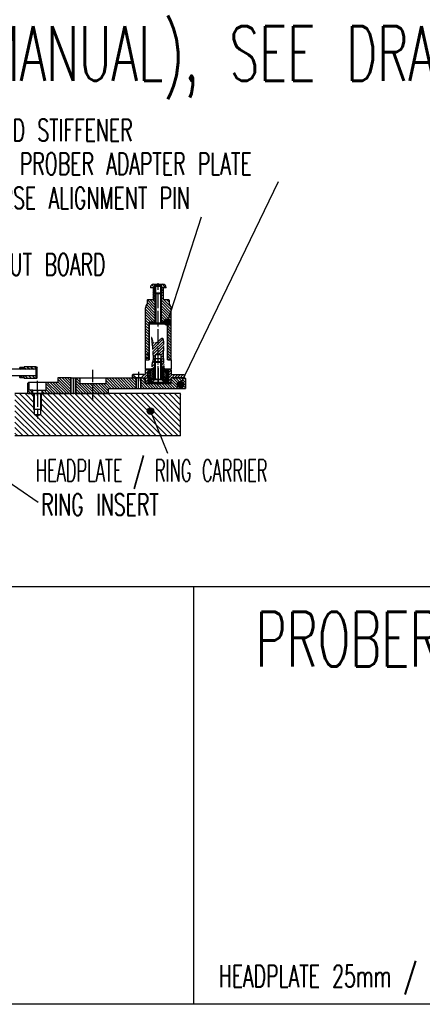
# Model space of a CAD drawing. Extents: x -1765 to 4890, y -3431 to 1272.
# Tile 57 of 189: x 267 to 575, y -2940 to -2185. Entities that reach past the tile are written whole.
import ezdxf

# ---------------------------------------------------------------- set-up
doc = ezdxf.new("R2010")
doc.units = 0
doc.linetypes.add('DASHED', pattern=[15, 7, -8])
doc.linetypes.add('DOT_CENTER', pattern=[14, 12, -1, 0, -1])
doc.layers.get('0').update_dxf_attribs({"linetype": 'CONTINUOUS'})
doc.layers.add('1', color=7, linetype='CONTINUOUS')
doc.styles.add('CONVERTER_2', font='txt.shx', dxfattribs={"width": 0.63})
doc.styles.add('CONVERTER_3', font='txt.shx', dxfattribs={"width": 0.54})
doc.dimstyles.get("Standard").update_dxf_attribs({"dimtxt": 0.18, "dimasz": 0.18, "dimexe": 0.18, "dimexo": 0.0625, "dimgap": 0.09, "dimtad": 0, "dimtih": 1, "dimtoh": 1, "dimdec": 4, "dimzin": 0, "dimtxsty": 'STANDARD', "dimcen": 0.09, "dimazin": 3, "dimtfac": 1, "dimtdec": 4, "dimtofl": 0, "dimtmove": 0, "dimatfit": 3, "dimtolj": 1, "dimtzin": 0})
pattern_1 = [(-45, (2e-12, 350), (1.4142136, 1.4142136), [])]
pattern_2 = [(45, (2e-12, 350), (-0.70710678, 0.70710678), [])]
pattern_3 = [(135, (0, 400), (-1.0606602, -1.0606602), [])]
pattern_4 = [(135, (0, 400), (-0.70710678, -0.70710678), [])]
pattern_5 = [(45, (0, 400), (-0.56568542, 0.56568542), [])]
pattern_6 = [(45, (-131.211, 280.6721), (-0.70710678, 0.70710678), [])]
pattern_7 = [(45, (35.6448, 151.788), (-1.0606602, 1.0606602), [])]
pattern_8 = [(45, (-281.806, 299.6412), (-1.0606602, 1.0606602), [])]

# ---------------------------------------------------------------- blocks, each defined once
blk = doc.blocks.new('TEL', base_point=(460.314, -2926.795))
at = {"layer": '1', "color": 1, "style": 'CONVERTER_2', "width": 0.63}
blk.add_text('HEADPLATE 25mm / 40mm THICK', height=16.8, dxfattribs=at).set_placement((419.314, -2926.795))
blk = doc.blocks.new('TEXT__62', base_point=(-2000, -2800))
at = {"layer": '1', "color": 1, "linetype": 'CONTINUOUS'}
for p, q in [((3700, -2620), (-700, -2620)), ((4800, -2620), (400, -2620))]:
    blk.add_line(p, q, dxfattribs=at)
at = {"layer": '1', "color": 7, "linetype": 'CONTINUOUS'}
for p, q in [((400, -2620), (400, -2940)), ((400, -2940), (-700, -2940)), ((2500, -2940), (400, -2940))]:
    blk.add_line(p, q, dxfattribs=at)
at = {"layer": '1', "color": 7, "style": 'CONVERTER_2', "width": 0.63}
for s, p in [('Z-STACK INFORMATION FOR 9.5" WPI (AUTO & MANUAL), SEE DRAWINGS:', (-652.36, -2231.98)), ('PROBER SPECIFIC Z-STACK INFORMATION:', (447.64, -2680.98))]:
    blk.add_text(s, height=42, dxfattribs=at).set_placement(p)
at = {"layer": '1', "color": 7, "insert": (-652.36, -2751.98), "char_height": 42, "attachment_point": 7, "style": 'CONVERTER_2'}
blk.add_mtext('PROBER SPECIFIC Z-STACK INFORMATION:\\PNOT YET AVAILABLE', dxfattribs=at)
blk = doc.blocks.new('HEADPLATE_TSK__104', base_point=(-330.17, -2504.25))
at = {"layer": '1', "linetype": 'CONTINUOUS'}
h = blk.add_hatch(dxfattribs=at)
h.set_pattern_fill('USER', color=1, scale=3, angle=135, pattern_type=0)
h.set_pattern_definition([(135, (0, 400), (-2.1213203, -2.1213203), [])])
h.paths.add_polyline_path([(263.17, -2471.75), (278, -2471.75), (278, -2487.75), (280.5, -2488.55), (283, -2487.75), (283, -2471.75), (390.17, -2471.75), (390.17, -2504.25), (263.17, -2504.25)])
at = {"color": 1, "linetype": 'CONTINUOUS'}
for p, q in [((278, -2471.75), (263.17, -2471.75)), ((283, -2471.75), (278, -2471.75)), ((390.17, -2471.75), (283, -2471.75)), ((390.17, -2504.25), (390.17, -2471.75)), ((390.17, -2504.25), (263.17, -2504.25))]:
    blk.add_line(p, q, dxfattribs=at)
at = {"layer": '1', "color": 1, "linetype": 'CONTINUOUS'}
for p, q in [((277.5, -2471.75), (277.5, -2483.75)), ((278, -2471.75), (278, -2487.75)), ((283, -2487.75), (283, -2471.75)), ((283.5, -2483.75), (283.5, -2471.75)), ((277.5, -2483.75), (283.5, -2483.75)), ((278, -2487.75), (283, -2487.75)), ((278, -2487.75), (280.5, -2488.55)), ((280.5, -2488.55), (283, -2487.75))]:
    blk.add_line(p, q, dxfattribs=at)
at = {"layer": '1', "color": 1, "linetype": 'DOT_CENTER'}
blk.add_line((280.5, -2469.87), (280.5, -2490.87), dxfattribs=at)
blk = doc.blocks.new('E7018FA__105', base_point=(-94.81, -2451.75))
blk.add_blockref('HEADPLATE_TSK__104', (-330.17, -2504.25))
blk = doc.blocks.new('BEARING_HK0509__189', base_point=(270.3, -2460.15))
at = {"linetype": 'CONTINUOUS'}
h = blk.add_hatch(dxfattribs=at)
h.set_pattern_fill('USER', color=5, scale=2, angle=-45, pattern_type=0)
h.set_pattern_definition(pattern_1)
h.paths.add_polyline_path([(270.3, -2452.85), (270.3, -2451.85), (270.3, -2451.15), (279.3, -2451.15), (279.3, -2451.35), (279.3, -2453.15), (270.3, -2453.15)])
h = blk.add_hatch(dxfattribs=at)
h.set_pattern_fill('USER', color=5, scale=2, angle=-45, pattern_type=0)
h.set_pattern_definition(pattern_1)
h.paths.add_polyline_path([(270.3, -2460.15), (270.3, -2459.45), (270.3, -2458.45), (270.3, -2458.15), (279.3, -2458.15), (279.3, -2459.95), (279.3, -2460.15), (270.8, -2460.15)])
at = {"color": 5, "linetype": 'CONTINUOUS'}
for p, q in [((279.3, -2451.15), (270.3, -2451.15)), ((270.3, -2451.15), (270.3, -2451.85)), ((270.3, -2452.85), (270.3, -2451.85)), ((270.3, -2453.15), (270.3, -2452.85)), ((279.3, -2453.15), (270.3, -2453.15)), ((279.3, -2451.15), (279.3, -2451.35)), ((279.3, -2451.35), (279.3, -2453.15)), ((270.3, -2458.45), (270.3, -2458.15)), ((279.3, -2458.15), (270.3, -2458.15)), ((270.3, -2459.45), (270.3, -2458.45)), ((270.3, -2459.45), (270.3, -2460.15)), ((270.8, -2460.15), (270.3, -2460.15)), ((279.3, -2460.15), (270.8, -2460.15)), ((279.3, -2458.15), (279.3, -2459.95)), ((279.3, -2459.95), (279.3, -2460.15))]:
    blk.add_line(p, q, dxfattribs=at)
blk = doc.blocks.new('24791-0S111__190', base_point=(267, -2459.65))
at = {"linetype": 'CONTINUOUS'}
h = blk.add_hatch(dxfattribs=at)
h.set_pattern_fill('USER', color=3, angle=45, pattern_type=0)
h.set_pattern_definition(pattern_2)
h.paths.add_polyline_path([(267.2, -2453.05), (267, -2452.85), (267, -2451.85), (267.2, -2451.65), (270.1, -2451.65), (270.3, -2451.85), (270.3, -2452.85), (270.1, -2453.05)])
h = blk.add_hatch(dxfattribs=at)
h.set_pattern_fill('USER', color=3, angle=45, pattern_type=0)
h.set_pattern_definition(pattern_2)
h.paths.add_polyline_path([(267.2, -2459.65), (267, -2459.45), (267, -2458.45), (267.2, -2458.25), (270.1, -2458.25), (270.3, -2458.45), (270.3, -2459.45), (270.1, -2459.65)])
at = {"color": 3, "linetype": 'CONTINUOUS'}
for p, q in [((267.2, -2451.65), (267, -2451.85)), ((267, -2452.85), (267, -2451.85)), ((267, -2452.85), (267.2, -2453.05)), ((267, -2453.15), (267, -2452.85)), ((270.1, -2451.65), (267.2, -2451.65)), ((270.1, -2453.05), (267.2, -2453.05)), ((267.2, -2453.05), (267.2, -2453.15)), ((270.1, -2451.65), (270.3, -2451.85)), ((270.3, -2452.85), (270.1, -2453.05)), ((270.1, -2453.05), (270.1, -2453.15)), ((270.3, -2452.85), (270.3, -2451.85)), ((270.3, -2453.15), (270.3, -2452.85)), ((267, -2458.45), (267, -2458.15)), ((267, -2458.45), (267.2, -2458.25)), ((267, -2459.45), (267, -2458.45)), ((267.2, -2459.65), (267, -2459.45)), ((267.2, -2458.15), (267.2, -2458.25)), ((270.1, -2458.25), (267.2, -2458.25)), ((270.1, -2459.65), (267.2, -2459.65)), ((270.1, -2458.15), (270.1, -2458.25)), ((270.3, -2458.45), (270.1, -2458.25)), ((270.1, -2459.65), (270.3, -2459.45)), ((270.3, -2458.45), (270.3, -2458.15)), ((270.3, -2459.45), (270.3, -2458.45))]:
    blk.add_line(p, q, dxfattribs=at)
blk = doc.blocks.new('E2812-23753-0__191', base_point=(254.3, -2459.95))
at = {"color": 2, "linetype": 'CONTINUOUS'}
for p, q in [((261.97, -2453.15), (259.3, -2453.15)), ((259.3, -2453.65), (259.3, -2453.15)), ((266.8, -2453.15), (261.97, -2453.15)), ((267, -2453.15), (266.8, -2453.15)), ((270.3, -2453.15), (267, -2453.15)), ((279.3, -2453.15), (270.3, -2453.15)), ((279.3, -2451.35), (280, -2451.35)), ((279.3, -2451.35), (279.3, -2453.15)), ((280, -2451.35), (280.3, -2451.65)), ((280.3, -2459.65), (280.3, -2451.65)), ((254.8, -2453.65), (254.3, -2454.15)), ((254.3, -2457.15), (254.3, -2454.15)), ((254.8, -2457.65), (254.3, -2457.15)), ((258.5, -2453.65), (254.8, -2453.65)), ((258.5, -2457.65), (254.8, -2457.65)), ((259.3, -2458.15), (259.3, -2457.65)), ((261.97, -2458.15), (259.3, -2458.15)), ((266.8, -2458.15), (261.97, -2458.15)), ((267, -2458.15), (266.8, -2458.15)), ((270.3, -2458.15), (267, -2458.15)), ((279.3, -2458.15), (270.3, -2458.15)), ((279.3, -2458.15), (279.3, -2459.95)), ((279.3, -2459.95), (280, -2459.95)), ((280, -2459.95), (280.3, -2459.65))]:
    blk.add_line(p, q, dxfattribs=at)
for centre, start, end in [((258.9, -2453.65), 180, 0), ((258.9, -2457.65), 0, 180)]:
    blk.add_arc(centre, 0.4, start, end, dxfattribs=at)
at = {"layer": '1', "color": 2, "linetype": 'CONTINUOUS'}
for p, q in [((279.3, -2453.15), (279.3, -2458.15)), ((280, -2459.95), (280, -2451.35)), ((258.5, -2454.15), (254.3, -2454.15)), ((258.5, -2457.15), (254.3, -2457.15)), ((254.8, -2453.65), (254.8, -2457.65)), ((258.5, -2454.15), (258.5, -2453.65)), ((258.5, -2457.15), (258.5, -2454.15)), ((258.5, -2457.65), (258.5, -2457.15)), ((259.3, -2453.65), (259.3, -2457.65))]:
    blk.add_line(p, q, dxfattribs=at)
blk = doc.blocks.new('23796-0S111__192', base_point=(-60.9, -2450.75))
at = {"color": 7, "linetype": 'CONTINUOUS'}
for p, q in [((-75.98, -2448.95), (-73, -2448.95)), ((-73, -2449.05), (-73, -2448.95)), ((-73, -2450.75), (-73, -2449.05)), ((-71.4, -2449.05), (-73, -2449.05)), ((-62.2, -2450.25), (-62.4, -2450.25)), ((-61.5, -2450.25), (-61.5, -2450.75)), ((-61.1, -2450.25), (-61.5, -2450.25)), ((-61.1, -2450.25), (-61.1, -2450.75)), ((-61.1, -2450.25), (-60.9, -2450.45)), ((-60.9, -2450.75), (-60.9, -2450.45))]:
    blk.add_line(p, q, dxfattribs=at)
at = {"color": 7, "linetype": 'DASHED'}
for p, q in [((-71.4, -2449.05), (-71.4, -2450.25)), ((-71.4, -2450.25), (-71.4, -2450.75)), ((-62.2, -2450.25), (-62.2, -2450.75))]:
    blk.add_line(p, q, dxfattribs=at)
blk = doc.blocks.new('BEARING_HK0509__193', base_point=(-62.4, -2450.75))
at = {"color": 7, "linetype": 'CONTINUOUS'}
for p, q in [((-71.4, -2448.85), (-71.4, -2449.05)), ((-71.4, -2449.05), (-71.4, -2450.25)), ((-71.4, -2450.25), (-71.4, -2450.75)), ((-70.8, -2448.25), (-70.8, -2450.75)), ((-63, -2448.25), (-70.8, -2448.25)), ((-63, -2448.25), (-63, -2450.75)), ((-62.4, -2448.85), (-62.4, -2450.75))]:
    blk.add_line(p, q, dxfattribs=at)
for centre, start, end in [((-70.8, -2448.85), 90, 180), ((-63, -2448.85), 0, 90)]:
    blk.add_arc(centre, 0.6, start, end, dxfattribs=at)
blk = doc.blocks.new('WASHER1__194', base_point=(-61.6, -2450.75))
at = {"color": 7, "linetype": 'CONTINUOUS'}
for p, q in [((-62.2, -2449.1), (-62.2, -2450.25)), ((-62.2, -2449.1), (-61.6, -2449.1)), ((-62.2, -2450.25), (-62.2, -2450.75)), ((-61.6, -2449.1), (-61.6, -2450.75))]:
    blk.add_line(p, q, dxfattribs=at)
blk = doc.blocks.new('BEARING_ASSY2_6__195', base_point=(-60.9, -2450.75))
for name, p in [('23796-0S111__192', (-60.9, -2450.75)), ('BEARING_HK0509__193', (-62.4, -2450.75)), ('WASHER1__194', (-61.6, -2450.75))]:
    blk.add_blockref(name, p)
blk = doc.blocks.new('WASHER1__196', base_point=(122.2, -2450.75))
at = {"color": 7, "linetype": 'CONTINUOUS'}
for p, q in [((122.2, -2449.1), (121.6, -2449.1)), ((121.6, -2450.75), (121.6, -2449.1)), ((122.2, -2450.25), (122.2, -2449.1)), ((122.2, -2450.75), (122.2, -2450.25))]:
    blk.add_line(p, q, dxfattribs=at)
blk = doc.blocks.new('23796-0S111__197', base_point=(148.5, -2450.75))
at = {"color": 7, "linetype": 'CONTINUOUS'}
for p, q in [((121.1, -2450.25), (120.9, -2450.45)), ((120.9, -2450.45), (120.9, -2450.75)), ((121.1, -2450.75), (121.1, -2450.25)), ((121.1, -2450.25), (121.5, -2450.25)), ((121.5, -2450.75), (121.5, -2450.25)), ((122.2, -2450.25), (122.4, -2450.25)), ((131.4, -2449.05), (133, -2449.05)), ((133, -2449.05), (133, -2448.95)), ((133, -2450.75), (133, -2449.05))]:
    blk.add_line(p, q, dxfattribs=at)
at = {"color": 7, "linetype": 'DASHED'}
for p, q in [((122.2, -2450.75), (122.2, -2450.25)), ((131.4, -2450.25), (131.4, -2449.05)), ((131.4, -2450.75), (131.4, -2450.25))]:
    blk.add_line(p, q, dxfattribs=at)
blk = doc.blocks.new('BEARING_HK0509__198', base_point=(131.4, -2450.75))
at = {"color": 7, "linetype": 'CONTINUOUS'}
for p, q in [((122.4, -2450.75), (122.4, -2448.85)), ((123, -2450.75), (123, -2448.25)), ((123, -2448.25), (130.8, -2448.25)), ((130.8, -2450.75), (130.8, -2448.25)), ((131.4, -2449.05), (131.4, -2448.85)), ((131.4, -2450.25), (131.4, -2449.05)), ((131.4, -2450.75), (131.4, -2450.25))]:
    blk.add_line(p, q, dxfattribs=at)
for centre, start, end in [((123, -2448.85), 90, 180), ((130.8, -2448.85), 0, 90)]:
    blk.add_arc(centre, 0.6, start, end, dxfattribs=at)
blk = doc.blocks.new('BEARING_ASSY2_1__199', base_point=(148.5, -2450.75))
for name, p in [('23796-0S111__197', (148.5, -2450.75)), ('WASHER1__196', (122.2, -2450.75)), ('BEARING_HK0509__198', (131.4, -2450.75))]:
    blk.add_blockref(name, p)
blk = doc.blocks.new('BEARINGS__200', base_point=(280.3, -2460.15))
for name, p in [('BEARING_ASSY2_6__195', (-60.9, -2450.75)), ('BEARING_ASSY2_1__199', (148.5, -2450.75)), ('E2812-23753-0__191', (254.3, -2459.95)), ('24791-0S111__190', (267, -2459.65)), ('BEARING_HK0509__189', (270.3, -2460.15))]:
    blk.add_blockref(name, p)
blk = doc.blocks.new('SMALLPARTS__201', base_point=(280.3, -2466.45))
blk.add_blockref('BEARINGS__200', (280.3, -2460.15))
blk = doc.blocks.new('E7018-64104', base_point=(-220.3, -2466.45))
blk.add_blockref('SMALLPARTS__201', (280.3, -2466.45))
blk = doc.blocks.new('STIFF_ASSY_DUTBD_512', base_point=(-220.3, -2466.45))
blk.add_blockref('E7018-64104', (-220.3, -2466.45))
blk = doc.blocks.new('E7018C_512_ASSY__202', base_point=(-220.3, -2519.75))
for name, p in [('E7018FA__105', (-94.81, -2451.75)), ('STIFF_ASSY_DUTBD_512', (-220.3, -2466.45))]:
    blk.add_blockref(name, p)
blk = doc.blocks.new('SEC1__203', base_point=(-220.3, -2519.75))
blk.add_blockref('E7018C_512_ASSY__202', (-220.3, -2519.75))
blk = doc.blocks.new('SV__224', base_point=(378, -2442.99))
at = {"layer": '1', "linetype": 'CONTINUOUS'}
h = blk.add_hatch(dxfattribs=at)
h.set_pattern_fill('USER', color=4, scale=1.5, angle=135, pattern_type=0)
h.set_pattern_definition(pattern_3)
h.paths.add_polyline_path([(287, -2463.25), (296, -2463.25), (296, -2459.75), (306, -2459.75), (306, -2471.75), (284, -2471.75), (284, -2469.25), (287, -2469.25)])
h = blk.add_hatch(dxfattribs=at)
h.set_pattern_fill('USER', color=4, scale=1.5, angle=135, pattern_type=0)
h.set_pattern_definition(pattern_3)
h.paths.add_polyline_path([(306, -2459.75), (306.35, -2459.75), (306.35, -2471.75), (306, -2471.75)])
h = blk.add_hatch(dxfattribs=at)
h.set_pattern_fill('USER', color=4, scale=1.5, angle=135, pattern_type=0)
h.set_pattern_definition(pattern_3)
h.paths.add_polyline_path([(309.65, -2459.75), (310, -2459.75), (310, -2471.75), (309.65, -2471.75)])
h = blk.add_hatch(dxfattribs=at)
h.set_pattern_fill('USER', color=4, scale=1.5, angle=135, pattern_type=0)
h.set_pattern_definition(pattern_3)
h.paths.add_polyline_path([(310, -2471.75), (335, -2471.75), (335, -2467.75), (356.35, -2467.75), (356.35, -2459.75), (333, -2459.75), (333, -2463.95), (313, -2463.95), (313, -2459.75), (310, -2459.75)])
h = blk.add_hatch(dxfattribs=at)
h.set_pattern_fill('USER', color=4, scale=1.5, angle=135, pattern_type=0)
h.set_pattern_definition(pattern_3)
h.paths.add_polyline_path([(359.65, -2467.75), (394, -2467.75), (394, -2460.25), (393.5, -2459.75), (383, -2459.75), (383, -2463.95), (363, -2463.95), (363, -2459.75), (359.65, -2459.75)])
h = blk.add_hatch(dxfattribs=at)
h.set_pattern_fill('USER', color=4, scale=1.5, angle=135, pattern_type=0)
h.set_pattern_definition(pattern_3)
h.paths.add_polyline_path([(274, -2469.25), (277, -2469.25), (277, -2471.75), (273, -2471.75), (273, -2463.75), (273.5, -2463.25), (274, -2463.25)])
at = {"layer": '1', "color": 4, "linetype": 'CONTINUOUS'}
for p, q in [((306, -2459.75), (296, -2459.75)), ((296, -2459.75), (296, -2463.25)), ((306, -2471.75), (306, -2459.75)), ((306.35, -2459.75), (306, -2459.75)), ((306.35, -2459.75), (309.65, -2459.75)), ((306.35, -2471.75), (306.35, -2459.75)), ((309.65, -2471.75), (309.65, -2459.75)), ((309.65, -2459.75), (310, -2459.75)), ((310, -2459.75), (313, -2459.75)), ((310, -2471.75), (310, -2459.75)), ((313, -2459.75), (333, -2459.75)), ((313, -2459.75), (313, -2463.95)), ((333, -2459.75), (356.35, -2459.75)), ((333, -2463.95), (333, -2459.75)), ((356, -2467.75), (356, -2459.75)), ((356.35, -2459.75), (359.65, -2459.75)), ((356.35, -2467.75), (356.35, -2459.75)), ((359.65, -2459.75), (363, -2459.75)), ((359.65, -2467.75), (359.65, -2459.75)), ((360, -2467.75), (360, -2459.75)), ((363, -2459.75), (363, -2463.95)), ((383, -2463.95), (383, -2459.75)), ((383, -2459.75), (393.5, -2459.75)), ((393.5, -2459.75), (394, -2460.25)), ((394, -2460.25), (394, -2467.75)), ((273, -2463.75), (273.5, -2463.25)), ((273, -2471.75), (273, -2463.75)), ((274, -2463.25), (273.5, -2463.25)), ((274, -2469.25), (274, -2463.25)), ((287, -2463.25), (274, -2463.25)), ((287, -2469.25), (287, -2463.25)), ((296, -2463.25), (287, -2463.25)), ((313, -2463.95), (333, -2463.95)), ((335, -2467.75), (356.35, -2467.75)), ((335, -2471.75), (335, -2467.75)), ((356.35, -2467.75), (359.65, -2467.75)), ((359.65, -2467.75), (394, -2467.75)), ((363, -2463.95), (383, -2463.95)), ((273, -2471.75), (277, -2471.75)), ((277, -2469.25), (274, -2469.25)), ((277, -2471.75), (277, -2469.25)), ((277, -2469.25), (284, -2469.25)), ((277, -2471.75), (284, -2471.75)), ((284, -2469.25), (287, -2469.25)), ((284, -2471.75), (284, -2469.25)), ((284, -2471.75), (306, -2471.75)), ((306, -2471.75), (306.35, -2471.75)), ((309.65, -2471.75), (306.35, -2471.75)), ((309.65, -2471.75), (310, -2471.75)), ((310, -2471.75), (335, -2471.75))]:
    blk.add_line(p, q, dxfattribs=at)
at = {"layer": '1', "color": 4, "linetype": 'DOT_CENTER'}
for p, q in [((308, -2472.21), (308, -2459.38)), ((323, -2477.05), (323, -2453.67)), ((358, -2468.21), (358, -2459.38)), ((373, -2466.05), (373, -2453.67)), ((280.5, -2473.38), (280.5, -2462.02))]:
    blk.add_line(p, q, dxfattribs=at)
blk = doc.blocks.new('KUGELGELENK__225', base_point=(381, -2452.15))
at = {"layer": '1', "linetype": 'CONTINUOUS'}
h = blk.add_hatch(dxfattribs=at)
h.set_pattern_fill('USER', color=1, angle=135, pattern_type=0)
h.set_pattern_definition(pattern_4)
edge = h.paths.add_edge_path()
edge.add_line((367.88, -2460.85), (369, -2460.85))
edge.add_line((369, -2460.85), (369, -2452.85))
edge.add_line((369, -2452.85), (367.88, -2452.85))
edge.add_arc((373, -2456.85), 6.5, 142.02013, 157.38014)
edge.add_arc((373, -2456.85), 6.5, 157.38014, -157.38014)
edge.add_arc((373, -2456.85), 6.5, -157.38014, -142.02013)
h = blk.add_hatch(dxfattribs=at)
h.set_pattern_fill('USER', color=1, angle=135, pattern_type=0)
h.set_pattern_definition(pattern_4)
edge = h.paths.add_edge_path()
edge.add_line((377, -2460.85), (378.12, -2460.85))
edge.add_arc((373, -2456.85), 6.5, -37.97987, -22.61986)
edge.add_arc((373, -2456.85), 6.5, -22.61986, 22.61986)
edge.add_arc((373, -2456.85), 6.5, 22.61986, 37.97987)
edge.add_line((378.12, -2452.85), (377, -2452.85))
edge.add_line((377, -2452.85), (377, -2460.85))
h = blk.add_hatch(dxfattribs=at)
h.set_pattern_fill('USER', color=1, angle=135, pattern_type=0)
h.set_pattern_definition(pattern_4)
edge = h.paths.add_edge_path()
edge.add_line((365.5, -2459.35), (367, -2459.35))
edge.add_arc((373, -2456.85), 6.5, 517.38014, 202.61986, ccw=False)
edge.add_line((367, -2454.35), (365.5, -2454.35))
edge.add_line((365.5, -2454.35), (365, -2454.85))
edge.add_line((365, -2454.85), (365, -2458.85))
edge.add_line((365, -2458.85), (365.5, -2459.35))
h = blk.add_hatch(dxfattribs=at)
h.set_pattern_fill('USER', color=1, angle=135, pattern_type=0)
h.set_pattern_definition(pattern_4)
edge = h.paths.add_edge_path()
edge.add_line((379, -2459.35), (380.5, -2459.35))
edge.add_line((380.5, -2459.35), (381, -2458.85))
edge.add_line((381, -2458.85), (381, -2454.85))
edge.add_line((381, -2454.85), (380.5, -2454.35))
edge.add_line((380.5, -2454.35), (379, -2454.35))
edge.add_arc((373, -2456.85), 6.5, 337.38014, 382.61986, ccw=False)
at = {"layer": '1', "color": 7, "linetype": 'CONTINUOUS'}
for p, q in [((369, -2452.85), (367.88, -2452.85)), ((370, -2452.85), (369, -2452.85)), ((369, -2460.85), (369, -2452.85)), ((377, -2452.85), (376, -2452.85)), ((377, -2460.85), (377, -2452.85)), ((378.12, -2452.85), (377, -2452.85)), ((365, -2454.85), (365.5, -2454.35)), ((365, -2458.85), (365, -2454.85)), ((365.5, -2459.35), (365, -2458.85)), ((365.5, -2454.35), (367, -2454.35)), ((367, -2459.35), (365.5, -2459.35)), ((369, -2460.85), (367.88, -2460.85)), ((370, -2460.85), (369, -2460.85)), ((377, -2460.85), (376, -2460.85)), ((378.12, -2460.85), (377, -2460.85)), ((380.5, -2454.35), (379, -2454.35)), ((379, -2459.35), (380.5, -2459.35)), ((381, -2454.85), (380.5, -2454.35)), ((380.5, -2459.35), (381, -2458.85)), ((381, -2458.85), (381, -2454.85))]:
    blk.add_line(p, q, dxfattribs=at)
for start, end in [(142.02013, 157.38014), (22.61986, 37.97987), (157.38014, -157.38014), (-157.38014, -142.02013), (-37.97987, -22.61986), (-22.61986, 22.61986)]:
    blk.add_arc((373, -2456.85), 6.5, start, end, dxfattribs=at)
blk = doc.blocks.new('SCHRAUBE__226', base_point=(379, -2442.96))
at = {"layer": '1', "color": 7, "linetype": 'CONTINUOUS'}
for p, q in [((371, -2447.36), (370.5, -2447.86)), ((370.5, -2460.06), (370.5, -2447.86)), ((375.5, -2447.86), (370.5, -2447.86)), ((371, -2447.86), (371, -2447.36)), ((375, -2447.36), (371, -2447.36)), ((371, -2460.06), (371, -2447.86)), ((375, -2447.36), (375.5, -2447.86)), ((375, -2447.86), (375, -2447.36)), ((375, -2460.06), (375, -2447.86)), ((375.5, -2460.06), (375.5, -2447.86)), ((370.5, -2460.86), (368, -2463.36)), ((370.5, -2460.86), (370.5, -2460.06)), ((371, -2460.86), (370.5, -2460.86)), ((371, -2460.06), (371, -2460.86)), ((375, -2460.86), (371, -2460.86)), ((375, -2460.06), (375, -2460.86)), ((375.5, -2460.86), (375, -2460.86)), ((375.5, -2460.06), (375.5, -2460.86)), ((375.5, -2460.86), (378, -2463.36)), ((378, -2463.36), (368, -2463.36))]:
    blk.add_line(p, q, dxfattribs=at)
blk = doc.blocks.new('IMBU_SCHRAUBE-M3X4__227', base_point=(366, -2424.5))
at = {"layer": '1', "linetype": 'CONTINUOUS'}
h = blk.add_hatch(dxfattribs=at)
h.set_pattern_fill('USER', color=1, scale=1.5, angle=45, pattern_type=0)
h.set_pattern_definition([(45, (0, 400), (-1.0606602, 1.0606602), [])])
h.paths.add_polyline_path([(363.5, -2441.8), (363.2, -2441.8), (363.2, -2441.5), (363.5, -2441.5), (365.7, -2441.5), (365.7, -2441.8)])
h = blk.add_hatch(dxfattribs=at)
h.set_pattern_fill('USER', color=1, scale=1.5, angle=45, pattern_type=0)
h.set_pattern_definition([(45, (27.4444, 441.1049), (-1.0606602, 1.0606602), [])])
h.paths.add_polyline_path([(363.5, -2444.5), (363.2, -2444.5), (363.2, -2444.2), (363.5, -2444.2), (365.7, -2444.2), (365.7, -2444.5)])
at = {"layer": '1', "color": 7, "linetype": 'CONTINUOUS'}
for p, q in [((363.2, -2441.5), (363, -2441.7)), ((363, -2441.7), (363, -2444.3)), ((363, -2444.3), (363.2, -2444.5)), ((363.5, -2441.5), (363.2, -2441.5)), ((363.2, -2441.5), (363.2, -2441.8)), ((363.5, -2441.8), (363.2, -2441.8)), ((363.2, -2441.8), (363.2, -2444.2)), ((363.5, -2444.2), (363.2, -2444.2)), ((363.2, -2444.2), (363.2, -2444.5)), ((363.2, -2444.5), (363.5, -2444.5)), ((365.7, -2441.5), (363.5, -2441.5)), ((365.7, -2441.8), (363.5, -2441.8)), ((365.7, -2444.2), (363.5, -2444.2)), ((363.5, -2444.5), (365.7, -2444.5)), ((365.7, -2441.8), (365.7, -2441.5)), ((366, -2441.8), (365.7, -2441.5)), ((365.7, -2444.2), (365.7, -2441.8)), ((366, -2441.8), (365.7, -2441.8)), ((365.7, -2444.5), (366, -2444.2)), ((365.7, -2444.5), (365.7, -2444.2)), ((366, -2444.2), (365.7, -2444.2)), ((366, -2444.2), (366, -2441.8))]:
    blk.add_line(p, q, dxfattribs=at)
blk = doc.blocks.new('POD__228', base_point=(397.02, -2430.63))
at = {"layer": '1', "linetype": 'CONTINUOUS'}
h = blk.add_hatch(dxfattribs=at)
h.set_pattern_fill('USER', color=1, scale=0.8, angle=45, pattern_type=0)
h.set_pattern_definition(pattern_5)
h.paths.add_polyline_path([(365, -2463.75), (366.3, -2463.75), (366.3, -2459.35), (365, -2459.35)])
h = blk.add_hatch(dxfattribs=at)
h.set_pattern_fill('USER', color=1, scale=0.8, angle=45, pattern_type=0)
h.set_pattern_definition(pattern_5)
h.paths.add_polyline_path([(379.7, -2463.75), (381, -2463.75), (381, -2459.35), (379.7, -2459.35)])
at = {"layer": '1', "color": 7, "linetype": 'CONTINUOUS'}
for p, q in [((365, -2459.35), (365, -2463.75)), ((366.3, -2459.35), (365, -2459.35)), ((366.3, -2459.35), (366.3, -2463.75)), ((379.7, -2459.35), (379.7, -2463.75)), ((381, -2459.35), (379.7, -2459.35)), ((381, -2459.35), (381, -2463.75)), ((366.3, -2463.75), (365, -2463.75)), ((379.7, -2463.75), (366.3, -2463.75)), ((381, -2463.75), (379.7, -2463.75))]:
    blk.add_line(p, q, dxfattribs=at)
blk = doc.blocks.new('DISK_FRONT__229', base_point=(368.72, -2434.69))
at = {"layer": '1', "linetype": 'CONTINUOUS'}
h = blk.add_hatch(dxfattribs=at)
h.set_pattern_fill('USER', color=1, angle=45, pattern_type=0)
h.set_pattern_definition(pattern_6)
h.paths.add_polyline_path([(366.6, -2460.85), (366.6, -2463.45), (367.9, -2463.45), (370.2, -2461.15), (370.2, -2460.85)])
h = blk.add_hatch(dxfattribs=at)
h.set_pattern_fill('USER', color=1, angle=45, pattern_type=0)
h.set_pattern_definition(pattern_6)
h.paths.add_polyline_path([(375.8, -2461.15), (378.1, -2463.45), (379.4, -2463.45), (379.4, -2460.85), (375.8, -2460.85)])
at = {"layer": '1', "color": 7, "linetype": 'CONTINUOUS'}
for p, q in [((370.2, -2460.85), (366.6, -2460.85)), ((366.6, -2463.45), (366.6, -2460.85)), ((375.8, -2460.85), (370.2, -2460.85)), ((370.2, -2461.15), (370.2, -2460.85)), ((375.8, -2461.15), (375.8, -2460.85)), ((379.4, -2460.85), (375.8, -2460.85)), ((379.4, -2463.45), (379.4, -2460.85)), ((366.6, -2463.45), (367.9, -2463.45)), ((370.2, -2461.15), (367.9, -2463.45)), ((367.9, -2463.45), (378.1, -2463.45)), ((378.1, -2463.45), (375.8, -2461.15)), ((378.1, -2463.45), (379.4, -2463.45))]:
    blk.add_line(p, q, dxfattribs=at)
at = {"layer": '1', "color": 1, "linetype": 'DOT_CENTER'}
blk.add_line((373, -2464.35), (373, -2459.31), dxfattribs=at)
blk = doc.blocks.new('FLANGE_FRONT__230', base_point=(298.1, -2518.24))
at = {"layer": '1', "linetype": 'CONTINUOUS'}
h = blk.add_hatch(dxfattribs=at)
h.set_pattern_fill('USER', color=1, scale=1.5, angle=45, pattern_type=0)
h.set_pattern_definition(pattern_7)
h.paths.add_polyline_path([(365, -2454.35), (366.5, -2454.35), (366.5, -2453.35), (363, -2453.35), (363, -2457.25), (362.35, -2457.25), (360.25, -2459.35), (360.25, -2459.75), (363, -2459.75), (363, -2462.75), (364, -2463.75), (365, -2463.75)])
h = blk.add_hatch(dxfattribs=at)
h.set_pattern_fill('USER', color=1, scale=1.5, angle=45, pattern_type=0)
h.set_pattern_definition(pattern_7)
h.paths.add_polyline_path([(393, -2457.75), (392.5, -2457.25), (383, -2457.25), (383, -2453.35), (379.5, -2453.35), (379.5, -2454.35), (381, -2454.35), (381, -2463.75), (382, -2463.75), (383, -2462.75), (383, -2459.75), (392.5, -2459.75), (393, -2459.25)])
h = blk.add_hatch(dxfattribs=at)
h.set_pattern_fill('USER', color=1, scale=1.5, angle=45, pattern_type=0)
h.set_pattern_definition(pattern_7)
h.paths.add_polyline_path([(353.65, -2457.25), (353.5, -2457.25), (353, -2457.75), (353, -2459.25), (353.5, -2459.75), (355.75, -2459.75), (355.75, -2459.35)])
at = {"layer": '1', "color": 7, "linetype": 'CONTINUOUS'}
for p, q in [((363, -2453.35), (363, -2457.25)), ((363, -2453.35), (366.5, -2453.35)), ((366.5, -2453.35), (367.52, -2453.35)), ((366.5, -2454.35), (366.5, -2453.35)), ((378.48, -2453.35), (379.5, -2453.35)), ((379.5, -2453.35), (383, -2453.35)), ((379.5, -2454.35), (379.5, -2453.35)), ((383, -2453.35), (383, -2457.25)), ((353, -2457.75), (353, -2459.25)), ((353, -2459.25), (353.5, -2459.75)), ((353.65, -2457.25), (353.5, -2457.25)), ((353.5, -2459.75), (355.75, -2459.75)), ((355.75, -2459.35), (353.65, -2457.25)), ((362.35, -2457.25), (353.65, -2457.25)), ((355.75, -2459.75), (355.75, -2459.35)), ((355.75, -2459.35), (360.25, -2459.35)), ((355.75, -2459.75), (360.25, -2459.75)), ((362.35, -2457.25), (360.25, -2459.35)), ((360.25, -2459.35), (360.25, -2459.75)), ((360.25, -2459.75), (363, -2459.75)), ((362.35, -2457.25), (363, -2457.25)), ((363, -2462.75), (363, -2459.75)), ((366.5, -2454.35), (365, -2454.35)), ((365, -2454.35), (365, -2463.75)), ((366.5, -2454.35), (367, -2454.35)), ((379, -2454.35), (379.5, -2454.35)), ((379.5, -2454.35), (381, -2454.35)), ((381, -2454.35), (381, -2463.75)), ((383, -2457.25), (392.5, -2457.25)), ((383, -2462.75), (383, -2459.75)), ((392.5, -2459.75), (383, -2459.75)), ((393, -2457.75), (392.5, -2457.25)), ((393, -2459.25), (392.5, -2459.75)), ((393, -2457.75), (393, -2459.25)), ((363, -2462.75), (364, -2463.75)), ((364, -2463.75), (365, -2463.75)), ((365, -2463.75), (381, -2463.75)), ((381, -2463.75), (382, -2463.75)), ((383, -2462.75), (382, -2463.75))]:
    blk.add_line(p, q, dxfattribs=at)
at = {"layer": '1', "color": 1, "linetype": 'DOT_CENTER'}
for p, q in [((373, -2452.32), (373, -2465.56)), ((358, -2455), (358, -2462.17))]:
    blk.add_line(p, q, dxfattribs=at)
at = {"layer": '1', "color": 7, "linetype": 'DOT_CENTER'}
blk.add_line((353, -2457.75), (353.5, -2457.25), dxfattribs=at)
blk = doc.blocks.new('SV__231', base_point=(373, -2403.9))
at = {"layer": '1', "linetype": 'CONTINUOUS'}
h = blk.add_hatch(dxfattribs=at)
h.set_pattern_fill('USER', color=1, scale=1.5, angle=45, pattern_type=0)
h.set_pattern_definition([(45, (231.6864, 293.1121), (-1.0606602, 1.0606602), [])])
edge = h.paths.add_edge_path()
edge.add_line((376.3, -2461), (375.6, -2461))
edge.add_line((375.6, -2461), (375, -2460.4))
edge.add_line((375, -2460.4), (375, -2444.85))
edge.add_line((375, -2444.85), (375, -2441.85))
edge.add_line((375, -2441.85), (373, -2440.91))
edge.add_line((373, -2440.91), (371, -2441.85))
edge.add_line((371, -2441.85), (371, -2460.4))
edge.add_line((371, -2460.4), (370.4, -2461))
edge.add_line((370.4, -2461), (369.55, -2461))
edge.add_spline(control_points=[(369.55, -2461), (369, -2460.36), (369.47, -2459.48), (369.95, -2458.32), (369.7, -2457.53), (369.43, -2456.85), (369.47, -2456.09), (369.69, -2455), (369.74, -2453.53), (369.1, -2452.25), (368.46, -2451.79), (368.12, -2451.54), (367.96, -2450.83), (368.28, -2449.62), (368.14, -2448.23), (368.85, -2447.15), (369.1, -2445.81), (369.07, -2443.65), (368.9, -2440.63), (368.65, -2437.21), (368.24, -2433.92), (368.25, -2431.19), (367.65, -2429.67), (368.14, -2428.58), (368.37, -2430.44), (368.86, -2431.24), (369.38, -2432.68), (370.62, -2433.41), (371.9, -2432.77), (372.97, -2431.83), (374.09, -2430.72), (375.01, -2429.83), (376.16, -2429.16), (377.18, -2430.37), (377.2, -2432.34), (377.3, -2435.14), (377.17, -2438.36), (377.08, -2441.4), (377.01, -2443.54), (377.16, -2444.92), (377.29, -2446.17), (377.35, -2447.92), (377.52, -2449.79), (377.5, -2451.01), (377.7, -2451.83), (377.13, -2451.99), (376.59, -2451.64), (376.03, -2452.47), (375.93, -2453.47), (376.29, -2454.69), (376.69, -2455.86), (376.58, -2457.01), (376.32, -2458.69), (377, -2460.05), (376.3, -2461)], knot_values=[0, 0, 0, 0, 1.949832, 2.895531, 3.61291, 4.357552, 5.082304, 5.837823, 7.704288, 9.429481, 9.771851, 10.086906, 10.671191, 11.781941, 13.864526, 14.579803, 15.585352, 17.862842, 21.058666, 24.662982, 28.158028, 31.024084, 32.741444, 32.974943, 34.012284, 35.582258, 37.035952, 38.195794, 39.411957, 40.951462, 42.59341, 44.027193, 45.011801, 45.949104, 47.985178, 50.896591, 54.357326, 57.64521, 60.035898, 60.760714, 61.799857, 63.805131, 66.056765, 67.255141, 67.76474, 68.133222, 68.691098, 69.42432, 70.474228, 71.806011, 73.136281, 74.172434, 75.204802, 78.224914, 78.224914, 78.224914, 78.224914], degree=3, periodic=0)
at = {"layer": '1', "color": 7, "linetype": 'CONTINUOUS'}
for p, q in [((371.5, -2388.5), (370.5, -2389.5)), ((370.5, -2389.5), (375.5, -2389.5)), ((370.5, -2394.5), (370.5, -2389.5)), ((371.5, -2388.5), (374.5, -2388.5)), ((374.5, -2388.5), (375.5, -2389.5)), ((375.5, -2389.5), (375.5, -2394.5)), ((370.5, -2394.5), (371.1, -2395.1)), ((370.5, -2394.5), (375.5, -2394.5)), ((371.1, -2395.1), (371.1, -2417.4)), ((371.1, -2395.1), (374.9, -2395.1)), ((374.9, -2395.1), (375.5, -2394.5)), ((374.9, -2417.4), (374.9, -2395.1)), ((366, -2418.4), (367, -2417.4)), ((366, -2418.4), (380, -2418.4)), ((366, -2418.4), (366, -2446)), ((371.1, -2417.4), (367, -2417.4)), ((371.1, -2417.4), (374.9, -2417.4)), ((374.9, -2417.4), (379, -2417.4)), ((380, -2418.4), (379, -2417.4)), ((380, -2446), (380, -2418.4)), ((370.5, -2444.85), (371, -2444.85)), ((371, -2441.85), (373, -2440.91)), ((371, -2460.4), (371, -2441.85)), ((371, -2441.85), (375, -2441.85)), ((371, -2444.85), (375, -2444.85)), ((373, -2440.91), (375, -2441.85)), ((375, -2441.85), (375, -2444.85)), ((375, -2460.4), (375, -2444.85)), ((375.5, -2444.85), (375, -2444.85)), ((363, -2446), (366, -2446)), ((363, -2446), (363, -2452.85)), ((363, -2452.85), (369, -2452.85)), ((369, -2452.85), (369.35, -2452.85)), ((369, -2461), (369, -2452.85)), ((377, -2452.85), (376.32, -2452.85)), ((377, -2452.85), (383, -2452.85)), ((377, -2461), (377, -2452.85)), ((383, -2446), (380, -2446)), ((383, -2446), (383, -2452.85)), ((371, -2460.4), (370.4, -2461)), ((375, -2460.4), (375.6, -2461)), ((369, -2461), (369.55, -2461)), ((370.4, -2461), (369.55, -2461)), ((370.4, -2461), (375.6, -2461)), ((376.3, -2461), (375.6, -2461)), ((376.3, -2461), (377, -2461))]:
    blk.add_line(p, q, dxfattribs=at)
at = {"layer": '1', "color": 1, "linetype": 'CONTINUOUS'}
for p, q in [((370.9, -2394.9), (370.9, -2389.1)), ((375.1, -2394.9), (375.1, -2389.1)), ((370.5, -2447.35), (370.5, -2444.85)), ((375.5, -2444.85), (375.5, -2460.9)), ((370.5, -2460.9), (370.5, -2447.35))]:
    blk.add_line(p, q, dxfattribs=at)
at = {"layer": '1', "color": 1, "linetype": 'DOT_CENTER'}
blk.add_line((373, -2462.68), (373, -2387.16), dxfattribs=at)
blk.add_open_spline([(376.3, -2461), (377, -2460.09), (376.15, -2458.35), (376.94, -2455.84), (375.62, -2453.48), (376.53, -2451.24), (377.81, -2452.52), (377.51, -2450.75), (377.37, -2447.85), (377.25, -2445.15), (376.76, -2444.1), (378.62, -2419.8), (370.2, -2440.29), (366.92, -2422.62), (369.79, -2446.19), (368.65, -2447.4), (368.43, -2447.85), (368.11, -2450.53), (367.75, -2451.38), (369.61, -2452.47), (369.84, -2454.69), (369.28, -2456.83), (370.42, -2458.73), (368.73, -2460.03), (369.55, -2461)], degree=3, knots=[33.215127, 33.215127, 33.215127, 33.215127, 36.255678, 38.309057, 40.817866, 43.003753, 44.947206, 46.434876, 46.434876, 46.434876, 47.604867, 50.994979, 58.948481, 62.213183, 66.797901, 68.053273, 68.053273, 68.053273, 69.943892, 70.606228, 74.031077, 75.439195, 76.844222, 79.650003, 79.650003, 79.650003, 79.650003], dxfattribs=at)
blk = doc.blocks.new('SV__232', base_point=(394.12, -2445.42))
at = {"layer": '1', "linetype": 'CONTINUOUS'}
h = blk.add_hatch(dxfattribs=at)
h.set_pattern_fill('USER', color=3, scale=1.5, angle=135, pattern_type=0)
h.set_pattern_definition(pattern_3)
edge = h.paths.add_edge_path()
edge.add_line((368.9, -2399.9), (364.9, -2399.9))
edge.add_arc((364.9, -2400.4), 0.5, 90, 180)
edge.add_line((364.4, -2400.4), (364.4, -2403.28))
edge.add_line((364.4, -2403.28), (363.8, -2404.31))
edge.add_arc((369, -2407.31), 6, 150, 180)
edge.add_line((363, -2407.31), (363, -2445.7))
edge.add_line((363, -2445.7), (363.3, -2446))
edge.add_line((363.3, -2446), (365.7, -2446))
edge.add_line((365.7, -2446), (366, -2445.7))
edge.add_line((366, -2445.7), (366, -2417.1))
edge.add_line((366, -2417.1), (370.5, -2417.1))
edge.add_line((370.5, -2417.1), (370.5, -2388))
edge.add_line((370.5, -2388), (370.4, -2387.9))
edge.add_line((370.4, -2387.9), (369.5, -2387.9))
edge.add_arc((369.5, -2390.4), 2.5, 90, 180)
edge.add_line((367, -2390.4), (367.2, -2390.6))
edge.add_line((367.2, -2390.6), (369, -2390.6))
edge.add_line((369, -2390.6), (369, -2399.9))
edge.add_line((369, -2399.9), (368.9, -2399.9))
h = blk.add_hatch(dxfattribs=at)
h.set_pattern_fill('USER', color=3, scale=1.5, angle=45, pattern_type=0)
h.set_pattern_definition(pattern_8)
h.paths.add_polyline_path([(370.9, -2388.4), (370.9, -2417.1), (370.5, -2417.1), (370.5, -2388)])
h = blk.add_hatch(dxfattribs=at)
h.set_pattern_fill('USER', color=3, scale=1.5, angle=45, pattern_type=0)
h.set_pattern_definition(pattern_8)
h.paths.add_polyline_path([(375.1, -2388.4), (375.1, -2417.1), (375.5, -2417.1), (375.5, -2388)])
h = blk.add_hatch(dxfattribs=at)
h.set_pattern_fill('USER', color=3, scale=1.5, angle=135, pattern_type=0)
h.set_pattern_definition(pattern_3)
edge = h.paths.add_edge_path()
edge.add_line((377.1, -2399.9), (381.1, -2399.9))
edge.add_arc((381.1, -2400.4), 0.5, 360, 450, ccw=False)
edge.add_line((381.6, -2400.4), (381.6, -2403.28))
edge.add_line((381.6, -2403.28), (382.2, -2404.31))
edge.add_arc((377, -2407.31), 6, 360, 390, ccw=False)
edge.add_line((383, -2407.31), (383, -2445.7))
edge.add_line((383, -2445.7), (382.7, -2446))
edge.add_line((382.7, -2446), (380.3, -2446))
edge.add_line((380.3, -2446), (380, -2445.7))
edge.add_line((380, -2445.7), (380, -2417.1))
edge.add_line((380, -2417.1), (375.5, -2417.1))
edge.add_line((375.5, -2417.1), (375.5, -2388))
edge.add_line((375.5, -2388), (375.6, -2387.9))
edge.add_line((375.6, -2387.9), (376.5, -2387.9))
edge.add_arc((376.5, -2390.4), 2.5, 360, 450, ccw=False)
edge.add_line((379, -2390.4), (378.8, -2390.6))
edge.add_line((378.8, -2390.6), (377, -2390.6))
edge.add_line((377, -2390.6), (377, -2399.9))
edge.add_line((377, -2399.9), (377.1, -2399.9))
at = {"layer": '1', "color": 3, "linetype": 'CONTINUOUS'}
for p, q in [((367, -2390.4), (367, -2390.4)), ((367, -2390.4), (367, -2390.4)), ((367, -2390.4), (367.2, -2390.6)), ((369, -2390.6), (367.2, -2390.6)), ((369, -2390.6), (369, -2399.9)), ((369.5, -2387.9), (370.4, -2387.9)), ((370.4, -2387.9), (370.5, -2388)), ((370.4, -2387.9), (373, -2387.9)), ((370.5, -2388), (370.9, -2388.4)), ((370.5, -2388), (370.5, -2417.1)), ((370.9, -2388.4), (373, -2388.4)), ((370.9, -2388.4), (370.9, -2417.1)), ((373, -2387.9), (375.6, -2387.9)), ((373, -2388.4), (375.1, -2388.4)), ((375.1, -2388.4), (375.5, -2388)), ((375.1, -2417.1), (375.1, -2388.4)), ((375.5, -2388), (375.6, -2387.9)), ((375.5, -2417.1), (375.5, -2388)), ((375.6, -2387.9), (376.5, -2387.9)), ((378.8, -2390.6), (377, -2390.6)), ((377, -2399.9), (377, -2390.6)), ((378.8, -2390.6), (379, -2390.4)), ((379, -2390.4), (379, -2390.4)), ((379, -2390.4), (379, -2390.4)), ((364.4, -2400.4), (364.4, -2403.28)), ((368.9, -2399.9), (364.9, -2399.9)), ((369, -2399.9), (368.9, -2399.9)), ((369, -2399.9), (369, -2399.9)), ((369, -2399.9), (369, -2399.9)), ((369, -2399.9), (369, -2399.9)), ((369, -2399.9), (369, -2399.9)), ((377.1, -2399.9), (377, -2399.9)), ((377, -2399.9), (377, -2399.9)), ((377, -2399.9), (377, -2399.9)), ((377, -2399.9), (377, -2399.9)), ((377, -2399.9), (377, -2399.9)), ((381.1, -2399.9), (377.1, -2399.9)), ((381.6, -2403.28), (381.6, -2400.4)), ((363, -2406.7), (363, -2406.75)), ((363, -2407.31), (363, -2445.7)), ((363.8, -2404.31), (364.4, -2403.28)), ((381.6, -2403.28), (382.2, -2404.31)), ((383, -2406.75), (383, -2406.7)), ((383, -2445.7), (383, -2407.31)), ((366, -2445.7), (366, -2417.1)), ((370.5, -2417.1), (366, -2417.1)), ((370.9, -2417.1), (370.5, -2417.1)), ((370.9, -2417.1), (371.1, -2417.1)), ((374.9, -2417.1), (375.1, -2417.1)), ((375.5, -2417.1), (375.1, -2417.1)), ((380, -2417.1), (375.5, -2417.1)), ((380, -2417.1), (380, -2445.7)), ((363, -2445.7), (363.3, -2446)), ((365.7, -2446), (366, -2445.7)), ((380, -2445.7), (380.3, -2446)), ((382.7, -2446), (383, -2445.7)), ((363.3, -2446), (365.7, -2446)), ((380.3, -2446), (382.7, -2446))]:
    blk.add_line(p, q, dxfattribs=at)
for centre, radius, start, end in [((369.5, -2390.4), 2.5, 90, 180), ((376.5, -2390.4), 2.5, 0, 90), ((364.9, -2400.4), 0.5, 90, 180), ((381.1, -2400.4), 0.5, 0, 90), ((369, -2407.31), 6, 150, 180), ((377, -2407.31), 6, 0, 30)]:
    blk.add_arc(centre, radius, start, end, dxfattribs=at)
blk = doc.blocks.new('PIN_ASSY__233', base_point=(373, -2375.79))
at = {"layer": '1'}
for name, p in [('SV__231', (373, -2403.9)), ('SV__232', (394.12, -2445.42)), ('IMBU_SCHRAUBE-M3X4__227', (366, -2424.5)), ('FLANGE_FRONT__230', (298.1, -2518.24)), ('KUGELGELENK__225', (381, -2452.15)), ('SCHRAUBE__226', (379, -2442.96)), ('POD__228', (397.02, -2430.63)), ('DISK_FRONT__229', (368.72, -2434.69))]:
    blk.add_blockref(name, p, dxfattribs=at)
blk = doc.blocks.new('VIEW1_POGO_TOWER__234', base_point=(-239.99, -2814.66))
at = {"layer": '1'}
h = blk.add_hatch(color=1, dxfattribs=at)
edge = h.paths.add_edge_path()
edge.add_arc((380, -2417.1), 2.52, -180, 180)
h = blk.add_hatch(color=1, dxfattribs=at)
edge = h.paths.add_edge_path()
edge.add_arc((390, -2464.75), 2.52, -180, 180)
h = blk.add_hatch(color=1, dxfattribs=at)
edge = h.paths.add_edge_path()
edge.add_arc((367.13, -2485.16), 2.52, -180, 180)
at = {"layer": '1', "color": 1}
for centre in [(380, -2417.1), (390, -2464.75), (367.13, -2485.16)]:
    blk.add_circle(centre, 2.52, dxfattribs=at)
for name, p in [('PIN_ASSY__233', (373, -2375.79)), ('SEC1__203', (-220.3, -2519.75))]:
    blk.add_blockref(name, p)
at = {"layer": '1'}
blk.add_blockref('SV__224', (378, -2442.99), dxfattribs=at)
at = {"layer": '1', "color": 1}
for s, style, width, p in [('WPI DUT BOARD STIFFENER', 'CONVERTER_2', 0.63, (154.48, -2278.19)), ('PROBER ADAPTER PLATE', 'CONVERTER_2', 0.63, (266.92, -2303.93)), ('COARSE ALIGNMENT PIN', 'CONVERTER_2', 0.63, (224.57, -2330.24)), ('WPI DUT BOARD', 'CONVERTER_2', 0.63, (216.09, -2381.25)), ('HEADPLATE / RING CARRIER', 'CONVERTER_3', 0.54, (279.27, -2539.21)), ('RING INSERT', 'CONVERTER_2', 0.63, (283.22, -2565.34))]:
    blk.add_text(s, height=16.8, dxfattribs=dict(at, style=style, width=width)).set_placement(p)
at = {"layer": '1', "color": 1, "linetype": 'CONTINUOUS', "has_arrowhead": 0}
for points in [[(390, -2464.75), (465.08, -2309.25)], [(380, -2417.1), (406.1, -2336.35)], [(173.97, -2481.55), (280.96, -2555.02)], [(367.13, -2485.16), (380.19, -2517.57)]]:
    blk.add_leader(points, dimstyle='Standard', dxfattribs=at)
blk = doc.blocks.new('SEC_DD__235', base_point=(373.99, -2456.25))
blk.add_blockref('VIEW1_POGO_TOWER__234', (-239.99, -2814.66))
blk = doc.blocks.new('D-E6980-90193-1S11B__236', base_point=(398.64, -2222.89))
at = {"layer": '1'}
blk.add_blockref('SEC_DD__235', (373.99, -2456.25), dxfattribs=at)

msp = doc.modelspace()

# ---------------------------------------------------------------- block references
msp.add_blockref('D-E6980-90193-1S11B__236', (398.64, -2222.89))
at = {"layer": '1'}
for name, p in [('TEXT__62', (-2000, -2800)), ('TEL', (460.31, -2926.79))]:
    msp.add_blockref(name, p, dxfattribs=at)

doc.saveas('drawing.dxf')
